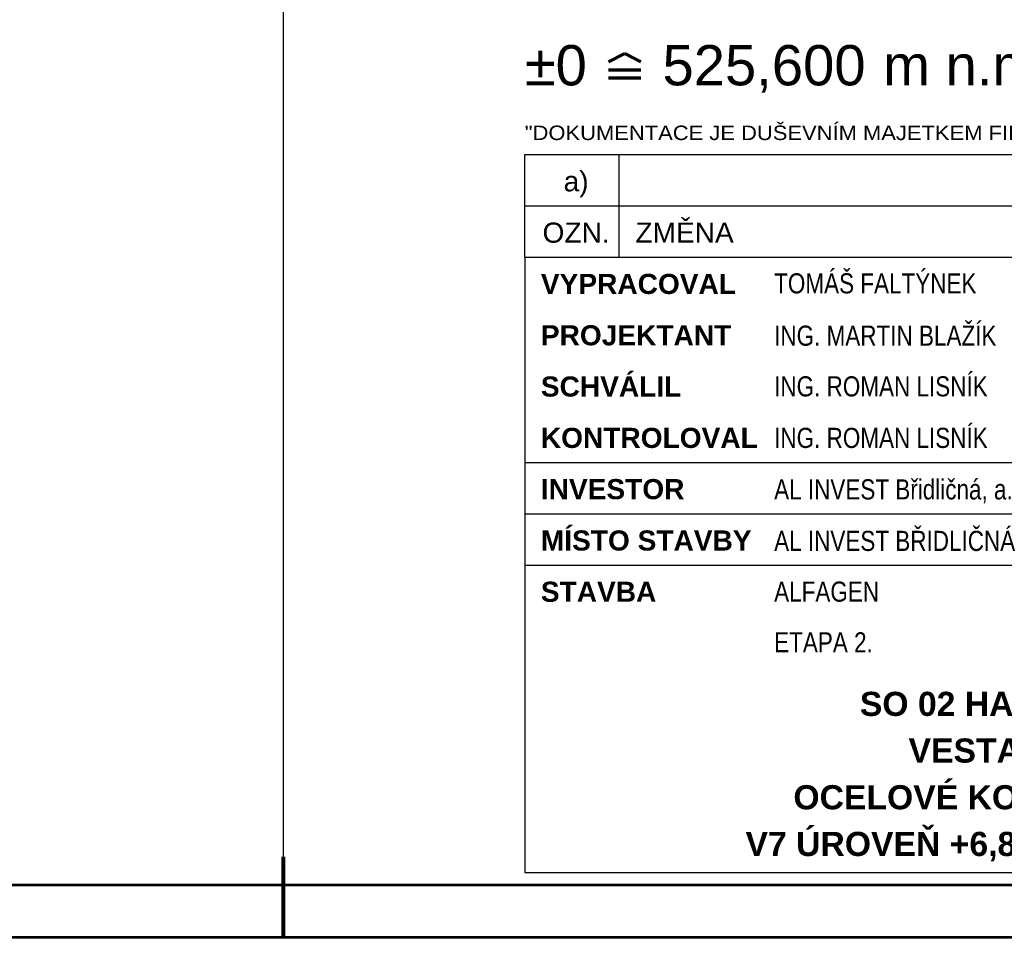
# Paper-space layout 'Layout1' of a CAD drawing. Extents: x -2 to 1243, y -36 to 596.
# Tile 53 of 84: x 808 to 931, y 0 to 114. Entities that reach past the tile are written whole.
import ezdxf
from ezdxf.enums import TextEntityAlignment as Align

# ---------------------------------------------------------------- set-up
doc = ezdxf.new("R2010")
doc.units = 0
doc.layers.get('DEFPOINTS').update_dxf_attribs({"color": 132, "linetype": 'CONTINUOUS'})
doc.layers.add('RAMECEK_HP', color=251, linetype='CONTINUOUS')
doc.layers.add('RAZITKO_HP', color=222, linetype='CONTINUOUS')
doc.styles.add('RAZITKO_HP_ARIAL', font='arial.ttf')
doc.styles.add('RAZITKO_HP_ARIAL_B', font='arialbd.ttf')
doc.styles.add('RAZITKO_HP_ARIAL_N', font='arial.ttf', dxfattribs={"width": 0.8})
doc.styles.add('ROMANS', font='romans.shx', dxfattribs={"width": 0.8})

# ---------------------------------------------------------------- blocks, each defined once
blk = doc.blocks.new('*U6')
at = {"layer": 'DEFPOINTS'}
blk.add_lwpolyline([(1051, 0), (841, 0), (841, 297), (1051, 297)], close=True, dxfattribs=at)
at = {"layer": 'RAMECEK_HP', "lineweight": 35, "const_width": 0.35}
for points in [[(0, 594), (0, 0), (1051, 0), (1051, 594)], [(6.5, 587.5), (6.5, 6.5), (1044.5, 6.5), (1044.5, 587.5)]]:
    blk.add_lwpolyline(points, close=True, dxfattribs=at)
at = {"layer": 'RAMECEK_HP', "lineweight": 50, "const_width": 0.5}
blk.add_lwpolyline([(841, 0), (841, 10)], dxfattribs=at)
blk.add_lwpolyline([(841, 0), (841, 10)], dxfattribs=at)
at = {"layer": 'DEFPOINTS', "style": 'ROMANS', "width": 0.8}
blk.add_attdef('TISK', text='', height=10, dxfattribs=at).set_placement((1051, -33), align=Align.RIGHT)
blk = doc.blocks.new('0_HP')
at = {"layer": 'RAZITKO_HP', "lineweight": 70}
for p, q in [((-166.58, 105.79), (-164.58, 106.79)), ((-164.58, 106.79), (-162.58, 105.79)), ((-166.58, 104.79), (-162.58, 104.79)), ((-166.58, 103.79), (-162.58, 103.79))]:
    blk.add_line(p, q, dxfattribs=at)
at = {"layer": 'RAZITKO_HP', "lineweight": 70, "style": 'RAZITKO_HP_ARIAL'}
blk.add_text('%%P0', height=5, dxfattribs=at).set_placement((-177, 102.85))
blk = doc.blocks.new('text_HP')
at = {"layer": 'RAZITKO_HP', "lineweight": 25}
blk.add_line((-177, 94.25), (-5, 94.25), dxfattribs=at)
at = {"layer": 'RAZITKO_HP', "lineweight": 18, "style": 'RAZITKO_HP_ARIAL', "width": 1.085}
blk.add_text('"DOKUMENTACE JE DUŠEVNÍM MAJETKEM FIRMY HUTNÍ PROJEKT Frýdek-Místek a.s. A NESMÍ BÝT POUŽITA BEZ JEJÍHO VĚDOMÍ."', height=1.8, dxfattribs=at).set_placement((-177, 96.05))
blk = doc.blocks.new('A$C455d8790')
at = {"layer": 'RAZITKO_HP', "lineweight": 25}
for p, q in [((-180, 90.88), (-180, 97.25)), ((-168.25, 90.88), (-168.25, 97.25)), ((-180, 90.88), (-8, 90.88)), ((-180, 84.5), (-180, 90.88)), ((-168.25, 84.5), (-168.25, 90.88)), ((-180, 84.5), (-63, 84.5)), ((-180, 84.5), (-180, 8)), ((-180, 59), (-63, 59)), ((-180, 52.62), (-63, 52.62)), ((-180, 46.25), (-63, 46.25)), ((-63, 8), (-180, 8))]:
    blk.add_line(p, q, dxfattribs=at)
at = {"layer": 'RAZITKO_HP'}
for name in ['0_HP', 'text_HP']:
    blk.add_blockref(name, (-3, 3), dxfattribs=at)
at = {"layer": 'RAZITKO_HP', "lineweight": 70, "style": 'RAZITKO_HP_ARIAL'}
for s, p in [('525,600', (-162.88, 105.85)), ('m n.m.', (-135.45, 105.85))]:
    blk.add_text(s, height=5, dxfattribs=at).set_placement(p)
at = {"layer": 'RAZITKO_HP', "lineweight": 25, "style": 'RAZITKO_HP_ARIAL'}
for s, p in [('a)', (-173.62, 92.68)), ('OZN.', (-173.62, 86.3))]:
    blk.add_text(s, height=2.5, dxfattribs=at).set_placement(p, align=Align.CENTER)
blk.add_text('ZMĚNA', height=2.5, dxfattribs=at).set_placement((-166.25, 86.3))
at = {"layer": 'RAZITKO_HP', "style": 'RAZITKO_HP_ARIAL_N', "width": 0.8}
for s, p in [('TOMÁŠ FALTÝNEK', (-149, 80)), ('ING. MARTIN BLAŽÍK', (-149, 73.5)), ('ING. ROMAN LISNÍK', (-149, 67.2)), ('ING. ROMAN LISNÍK', (-149, 60.8)), ('AL INVEST Břidličná, a.s.', (-149, 54.4)), ('AL INVEST BŘIDLIČNÁ', (-149, 48)), ('ALFAGEN', (-149, 41.7)), ('ETAPA 2.', (-149, 35.4))]:
    blk.add_text(s, height=2.5, dxfattribs=at).set_placement(p)
at = {"layer": 'RAZITKO_HP', "lineweight": 35, "style": 'RAZITKO_HP_ARIAL_B'}
for s, p in [('VYPRACOVAL', (-178, 79.93)), ('PROJEKTANT', (-178, 73.55)), ('SCHVÁLIL', (-178, 67.18)), ('KONTROLOVAL', (-178, 60.8)), ('INVESTOR', (-178, 54.43)), ('MÍSTO STAVBY', (-178, 48.05)), ('STAVBA', (-178, 41.68))]:
    blk.add_text(s, height=2.5, dxfattribs=at).set_placement(p)
at = {"layer": 'RAZITKO_HP', "style": 'RAZITKO_HP_ARIAL_B'}
for s, p in [('SO 02 HALA TAO', (-121, 29)), ('VESTAVKY', (-121, 23.2)), ('OCELOVÉ KONSTRUKCE', (-121, 17.4)), ('V7 ÚROVEŇ +6,800 M; +8,000 M', (-121, 11.6))]:
    blk.add_text(s, height=3, dxfattribs=at).set_placement(p, align=Align.MIDDLE_CENTER)

psp = doc.layouts.get("Layout1")

# ---------------------------------------------------------------- block references
at = {"layer": 'RAMECEK_HP'}
psp.add_blockref('*U6', (0, 0), dxfattribs=at)
at = {"layer": 'RAZITKO_HP'}
psp.add_blockref('A$C455d8790', (1051, 0), dxfattribs=at)

doc.saveas('drawing.dxf')
